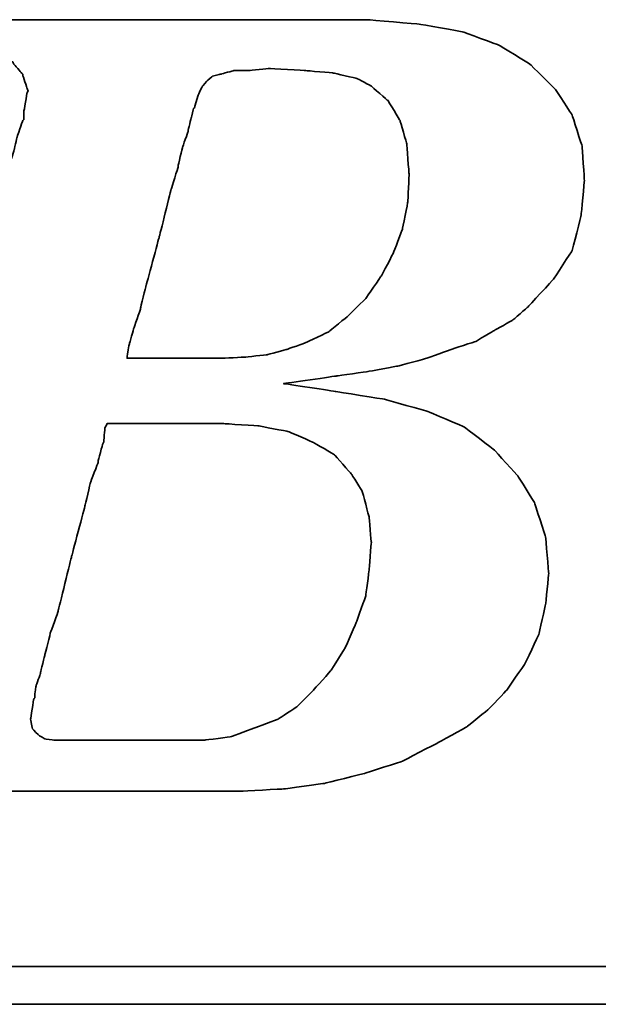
# Model space of a CAD drawing. Extents: x 64 to 344, y 92 to 268.
# Tile 30 of 48: x 263.73 to 265.86, y 185.38 to 189. Entities that reach past the tile are written whole.
import ezdxf

# ---------------------------------------------------------------- set-up
doc = ezdxf.new("R2010")
doc.units = 0
doc.header["$MEASUREMENT"] = 0
doc.layers.add('DIM', color=4, linetype='CONTINUOUS')
doc.layers.add('layer 1', color=7, linetype='CONTINUOUS')

# ---------------------------------------------------------------- blocks, each defined once
blk = doc.blocks.new('TBI MOTION logo(完整正式版)')
at = {"layer": 'layer 1', "color": 22, "lineweight": 35}
for points, knots in [([(-64.65375, -6.86375), (-64.65375, -6.86375), (-64.84375, -7.29625), (-64.84375, -7.29625), (-64.84375, -7.29625), (-64.84375, -7.29625), (-64.86875, -7.34375), (-64.86875, -7.34375), (-64.86875, -7.34375), (-64.86875, -7.34375), (-64.86875, -7.36875), (-64.86875, -7.36875), (-64.86875, -7.36875), (-64.86875, -7.36875), (-65.15375, -7.65375), (-65.15375, -7.65375), (-65.15375, -7.65375), (-65.15375, -7.65375), (-65.17875, -7.65375), (-65.17875, -7.65375), (-65.17875, -7.65375), (-65.17875, -7.65375), (-65.20375, -7.67875), (-65.20375, -7.67875), (-65.20375, -7.67875), (-65.20375, -7.67875), (-65.58875, -7.87125), (-65.58875, -7.87125), (-65.58875, -7.87125), (-65.58875, -7.87125), (-65.63375, -7.87125), (-65.63375, -7.87125), (-65.63375, -7.87125), (-65.63375, -7.87125), (-65.65875, -7.89375), (-65.65875, -7.89375), (-65.65875, -7.89375), (-65.65875, -7.89375), (-66.09375, -7.94375), (-66.09375, -7.94375), (-66.09375, -7.94375), (-66.09375, -7.94375), (-66.11375, -7.94375), (-66.11375, -7.94375), (-66.11375, -7.94375), (-66.11375, -7.94375), (-66.16375, -7.94375), (-66.16375, -7.94375), (-66.16375, -7.94375), (-66.16375, -7.94375), (-66.30875, -7.94375), (-66.30875, -7.94375), (-66.30875, -7.94375), (-66.30875, -7.94375), (-66.69375, -7.94375), (-66.69375, -7.94375), (-66.69375, -7.94375), (-66.69375, -7.94375), (-67.07375, -7.94375), (-67.07375, -7.94375), (-67.07375, -7.94375), (-67.07375, -7.94375), (-67.12375, -7.94375), (-67.12375, -7.94375), (-67.12375, -7.94375), (-67.12375, -7.94375), (-67.12375, -7.96625), (-67.12375, -7.96625), (-67.12375, -7.96625), (-67.12375, -7.96625), (-67.14875, -7.99125), (-67.14875, -7.99125), (-67.14875, -7.99125), (-67.14875, -7.99125), (-67.24375, -8.34875), (-67.24375, -8.34875), (-67.24375, -8.34875), (-67.24375, -8.34875), (-67.31375, -8.68625), (-67.31375, -8.68625), (-67.31375, -8.68625), (-67.31375, -8.68625), (-67.26875, -8.68625), (-67.26875, -8.68625), (-67.26875, -8.68625), (-67.26875, -8.68625), (-67.07375, -8.68625), (-67.07375, -8.68625), (-67.07375, -8.68625), (-67.07375, -8.68625), (-66.54875, -8.68625), (-66.54875, -8.68625), (-66.54875, -8.68625), (-66.54875, -8.68625), (-65.82625, -8.68625), (-65.82625, -8.68625), (-65.82625, -8.68625), (-65.82625, -8.68625), (-65.01375, -8.68625), (-65.01375, -8.68625), (-65.01375, -8.68625), (-65.01375, -8.68625), (-64.05375, -8.68625), (-64.05375, -8.68625), (-64.05375, -8.68625), (-64.05375, -8.68625), (-62.08375, -8.68625), (-62.08375, -8.68625), (-62.08375, -8.68625), (-62.08375, -8.68625), (-60.06875, -8.68625), (-60.06875, -8.68625), (-60.06875, -8.68625), (-60.06875, -8.68625), (-59.10875, -8.68625), (-59.10875, -8.68625), (-59.10875, -8.68625), (-59.10875, -8.68625), (-58.29375, -8.68625), (-58.29375, -8.68625), (-58.29375, -8.68625), (-58.29375, -8.68625), (-57.57375, -8.68625), (-57.57375, -8.68625), (-57.57375, -8.68625), (-57.57375, -8.68625), (-57.04875, -8.68625), (-57.04875, -8.68625), (-57.04875, -8.68625), (-57.04875, -8.68625), (-56.85375, -8.68625), (-56.85375, -8.68625), (-56.85375, -8.68625), (-56.85375, -8.68625), (-56.70875, -8.68625), (-56.70875, -8.68625), (-56.70875, -8.68625), (-56.70875, -8.68625), (-56.61375, -8.68625), (-56.61375, -8.68625), (-56.61375, -8.68625), (-56.61375, -8.68625), (-56.56875, -8.68625), (-56.56875, -8.68625), (-56.56875, -8.68625), (-56.56875, -8.68625), (-55.65375, -8.63875), (-55.65375, -8.63875), (-55.65375, -8.63875), (-55.65375, -8.63875), (-54.76875, -8.51875), (-54.76875, -8.51875), (-54.76875, -8.51875), (-54.76875, -8.51875), (-53.90375, -8.30375), (-53.90375, -8.30375), (-53.90375, -8.30375), (-53.90375, -8.30375), (-53.08875, -8.03875), (-53.08875, -8.03875), (-53.08875, -8.03875), (-53.08875, -8.03875), (-52.34375, -7.65375), (-52.34375, -7.65375), (-52.34375, -7.65375), (-52.34375, -7.65375), (-51.69875, -7.29625), (-51.69875, -7.29625), (-51.69875, -7.29625), (-51.69875, -7.29625), (-51.21875, -6.91125), (-51.21875, -6.91125), (-51.21875, -6.91125), (-51.21875, -6.91125), (-50.83375, -6.50375), (-50.83375, -6.50375), (-50.83375, -6.50375), (-50.83375, -6.50375), (-50.44875, -5.94875), (-50.44875, -5.94875), (-50.44875, -5.94875), (-50.44875, -5.94875), (-50.13875, -5.30375), (-50.13875, -5.30375), (-50.13875, -5.30375), (-50.13875, -5.30375), (-49.99375, -4.65375), (-49.99375, -4.65375), (-49.99375, -4.65375), (-49.99375, -4.65375), (-49.92375, -3.98375), (-49.92375, -3.98375), (-49.92375, -3.98375), (-49.92375, -3.98375), (-49.99375, -3.19374), (-49.99375, -3.19374), (-49.99375, -3.19374), (-49.99375, -3.19374), (-50.23374, -2.44874), (-50.23374, -2.44874), (-50.23374, -2.44874), (-50.23374, -2.44874), (-50.59375, -1.87374), (-50.59375, -1.87374), (-50.59375, -1.87374), (-50.59375, -1.87374), (-51.09875, -1.31874), (-51.09875, -1.31874), (-51.09875, -1.31874), (-51.09875, -1.31874), (-51.74375, -0.81875), (-51.74375, -0.81875), (-51.74375, -0.81875), (-51.74375, -0.81875), (-52.53875, -0.48125), (-52.53875, -0.48125), (-52.53875, -0.48125), (-52.53875, -0.48125), (-53.47375, -0.21875), (-53.47375, -0.21875), (-53.47375, -0.21875), (-53.47375, -0.21875), (-54.52875, -0.04874), (-54.52875, -0.04874), (-54.52875, -0.04874), (-54.52875, -0.04874), (-55.65375, 0.12125), (-55.65375, 0.12125), (-55.65375, 0.12125), (-55.65375, 0.12125), (-54.50375, 0.28624), (-54.50375, 0.28624), (-54.50375, 0.28624), (-54.50375, 0.28624), (-53.83375, 0.38124), (-53.83375, 0.38124), (-53.83375, 0.38124), (-53.83375, 0.38124), (-53.18375, 0.50125), (-53.18375, 0.50125), (-53.18375, 0.50125), (-53.18375, 0.50125), (-52.55875, 0.66874), (-52.55875, 0.66874), (-52.55875, 0.66874), (-52.55875, 0.66874), (-52.03375, 0.86124), (-52.03375, 0.86124), (-52.03375, 0.86124), (-52.03375, 0.86124), (-51.50374, 1.03124), (-51.50374, 1.03124), (-51.50374, 1.03124), (-51.50374, 1.03124), (-51.09875, 1.27125), (-51.09875, 1.27125), (-51.09875, 1.27125), (-51.09875, 1.27125), (-50.71375, 1.48624), (-50.71375, 1.48624), (-50.71375, 1.48624), (-50.71375, 1.48624), (-50.37625, 1.77625), (-50.37625, 1.77625), (-50.37625, 1.77625), (-50.37625, 1.77625), (-49.82375, 2.37625), (-49.82375, 2.37625), (-49.82375, 2.37625), (-49.82375, 2.37625), (-49.41875, 2.99625), (-49.41875, 2.99625), (-49.41875, 2.99625), (-49.41875, 2.99625), (-49.22375, 3.76625), (-49.22375, 3.76625), (-49.22375, 3.76625), (-49.22375, 3.76625), (-49.15375, 4.50874), (-49.15375, 4.50874), (-49.15375, 4.50874), (-49.15375, 4.50874), (-49.20375, 5.25125), (-49.20375, 5.25125), (-49.20375, 5.25125), (-49.20375, 5.25125), (-49.41875, 5.92625), (-49.41875, 5.92625), (-49.41875, 5.92625), (-49.41875, 5.92625), (-49.77875, 6.47625), (-49.77875, 6.47625), (-49.77875, 6.47625), (-49.77875, 6.47625), (-50.33125, 7.02624), (-50.33125, 7.02624), (-50.33125, 7.02624), (-50.33125, 7.02624), (-51.00125, 7.43625), (-51.00125, 7.43625), (-51.00125, 7.43625), (-51.00125, 7.43625), (-51.79375, 7.72625), (-51.79375, 7.72625), (-51.79375, 7.72625), (-51.79375, 7.72625), (-52.72875, 7.89124), (-52.72875, 7.89124), (-52.72875, 7.89124), (-52.72875, 7.89124), (-53.83375, 7.98625), (-53.83375, 7.98625), (-53.83375, 7.98625), (-53.83375, 7.98625), (-53.92875, 7.98625), (-53.92875, 7.98625), (-53.92875, 7.98625), (-53.92875, 7.98625), (-54.26375, 7.98625), (-54.26375, 7.98625), (-54.26375, 7.98625), (-54.26375, 7.98625), (-54.74375, 7.98625), (-54.74375, 7.98625), (-54.74375, 7.98625), (-54.74375, 7.98625), (-55.36875, 7.98625), (-55.36875, 7.98625), (-55.36875, 7.98625), (-55.36875, 7.98625), (-56.13375, 7.98625), (-56.13375, 7.98625), (-56.13375, 7.98625), (-56.13375, 7.98625), (-56.94875, 7.98625), (-56.94875, 7.98625), (-56.94875, 7.98625), (-56.94875, 7.98625), (-58.77625, 7.98625), (-58.77625, 7.98625), (-58.77625, 7.98625), (-58.77625, 7.98625), (-60.59875, 7.98625), (-60.59875, 7.98625), (-60.59875, 7.98625), (-60.59875, 7.98625), (-61.41375, 7.98625), (-61.41375, 7.98625), (-61.41375, 7.98625), (-61.41375, 7.98625), (-62.17875, 7.98625), (-62.17875, 7.98625), (-62.17875, 7.98625), (-62.17875, 7.98625), (-62.80375, 7.98625), (-62.80375, 7.98625), (-62.80375, 7.98625), (-62.80375, 7.98625), (-63.30625, 7.98625), (-63.30625, 7.98625), (-63.30625, 7.98625), (-63.30625, 7.98625), (-63.57375, 7.98625), (-63.57375, 7.98625), (-63.57375, 7.98625), (-63.57375, 7.98625), (-63.57375, 7.96375), (-63.57375, 7.96375), (-63.57375, 7.96375), (-63.57375, 7.96375), (-63.59875, 7.94125), (-63.59875, 7.94125), (-63.59875, 7.94125), (-63.59875, 7.94125), (-63.69375, 7.55625), (-63.69375, 7.55625), (-63.69375, 7.55625), (-63.69375, 7.55625), (-63.76375, 7.24624), (-63.76375, 7.24624), (-63.76375, 7.24624), (-63.76375, 7.24624), (-63.23875, 7.24624), (-63.23875, 7.24624), (-63.23875, 7.24624), (-63.23875, 7.24624), (-62.75875, 7.24624), (-62.75875, 7.24624), (-62.75875, 7.24624), (-62.75875, 7.24624), (-62.61125, 7.24624), (-62.61125, 7.24624), (-62.61125, 7.24624), (-62.61125, 7.24624), (-62.56625, 7.24624), (-62.56625, 7.24624), (-62.56625, 7.24624), (-62.56625, 7.24624), (-62.22875, 7.24624), (-62.22875, 7.24624), (-62.22875, 7.24624), (-62.22875, 7.24624), (-62.20375, 7.24624), (-62.20375, 7.24624), (-62.20375, 7.24624), (-62.20375, 7.24624), (-62.17875, 7.21875), (-62.17875, 7.21875), (-62.17875, 7.21875), (-62.17875, 7.21875), (-61.96375, 7.17125), (-61.96375, 7.17125), (-61.96375, 7.17125), (-61.96375, 7.17125), (-61.72375, 7.12624), (-61.72375, 7.12624), (-61.72375, 7.12624), (-61.72375, 7.12624), (-61.70375, 7.12624), (-61.70375, 7.12624), (-61.70375, 7.12624), (-61.70375, 7.12624), (-61.55875, 7.07624), (-61.55875, 7.07624), (-61.55875, 7.07624), (-61.55875, 7.07624), (-61.50875, 7.07624), (-61.50875, 7.07624), (-61.50875, 7.07624), (-61.50875, 7.07624), (-61.48375, 7.02624), (-61.48375, 7.02624), (-61.48375, 7.02624), (-61.48375, 7.02624), (-61.31875, 6.83375), (-61.31875, 6.83375), (-61.31875, 6.83375), (-61.31875, 6.83375), (-61.29375, 6.81125), (-61.29375, 6.81125), (-61.29375, 6.81125), (-61.29375, 6.81125), (-61.29375, 6.78625), (-61.29375, 6.78625), (-61.29375, 6.78625), (-61.29375, 6.78625), (-61.19875, 6.50124), (-61.19875, 6.50124), (-61.19875, 6.50124), (-61.19875, 6.50124), (-61.17375, 6.45124), (-61.17375, 6.45124), (-61.17375, 6.45124), (-61.17375, 6.45124), (-61.19875, 6.40625), (-61.19875, 6.40625), (-61.19875, 6.40625), (-61.19875, 6.40625), (-61.26875, 5.99624), (-61.26875, 5.99624), (-61.26875, 5.99624), (-61.26875, 5.99624), (-61.26875, 5.85125), (-61.26875, 5.85125), (-61.26875, 5.85125), (-61.26875, 5.85125), (-61.26875, 5.82625), (-61.26875, 5.82625), (-61.26875, 5.82625), (-61.26875, 5.82625), (-61.29375, 5.80625), (-61.29375, 5.80625), (-61.29375, 5.80625), (-61.29375, 5.80625), (-61.34125, 5.66125), (-61.34125, 5.66125), (-61.34125, 5.66125), (-61.34125, 5.66125), (-61.41375, 5.44625), (-61.41375, 5.44625), (-61.41375, 5.44625), (-61.41375, 5.44625), (-61.48375, 5.15625), (-61.48375, 5.15625), (-61.48375, 5.15625), (-61.48375, 5.15625), (-61.58375, 4.82124), (-61.58375, 4.82124), (-61.58375, 4.82124), (-61.58375, 4.82124), (-61.79875, 4.00375), (-61.79875, 4.00375), (-61.79875, 4.00375), (-61.79875, 4.00375), (-62.05875, 2.99625), (-62.05875, 2.99625), (-62.05875, 2.99625), (-62.05875, 2.99625), (-62.34875, 1.91625), (-62.34875, 1.91625), (-62.34875, 1.91625), (-62.34875, 1.91625), (-62.97375, -0.41124), (-62.97375, -0.41124), (-62.97375, -0.41124), (-62.97375, -0.41124), (-63.59875, -2.75875), (-63.59875, -2.75875), (-63.59875, -2.75875), (-63.59875, -2.75875), (-63.88375, -3.86374), (-63.88375, -3.86374), (-63.88375, -3.86374), (-63.88375, -3.86374), (-64.14875, -4.82374), (-64.14875, -4.82374), (-64.14875, -4.82374), (-64.14875, -4.82374), (-64.36375, -5.64125), (-64.36375, -5.64125), (-64.36375, -5.64125), (-64.36375, -5.64125), (-64.43625, -5.97625), (-64.43625, -5.97625), (-64.43625, -5.97625), (-64.43625, -5.97625), (-64.50875, -6.28625), (-64.50875, -6.28625), (-64.50875, -6.28625), (-64.50875, -6.28625), (-64.50875, -6.30875), (-64.50875, -6.30875), (-64.50875, -6.30875), (-64.50875, -6.30875), (-64.57875, -6.50375), (-64.57875, -6.50375), (-64.57875, -6.50375), (-64.57875, -6.50375), (-64.62875, -6.69625), (-64.62875, -6.69625), (-64.62875, -6.69625), (-64.62875, -6.69625), (-64.62875, -6.76875), (-64.62875, -6.76875), (-64.62875, -6.76875), (-64.62875, -6.76875), (-64.62875, -6.81375), (-64.62875, -6.81375), (-64.62875, -6.81375), (-64.62875, -6.81375), (-64.62875, -6.83875), (-64.62875, -6.83875), (-64.62875, -6.83875), (-64.62875, -6.83875), (-64.65375, -6.86375), (-64.65375, -6.86375)], [0, 0, 0, 0, 0.00719424, 0.00719424, 0.00719424, 0.00719425, 0.01438849, 0.01438849, 0.01438849, 0.0143885, 0.02158273, 0.02158273, 0.02158273, 0.02158274, 0.02877698, 0.02877698, 0.02877698, 0.02877699, 0.03597122, 0.03597122, 0.03597122, 0.03597123, 0.04316547, 0.04316547, 0.04316547, 0.04316548, 0.05035971, 0.05035971, 0.05035971, 0.05035972, 0.05755396, 0.05755396, 0.05755396, 0.05755397, 0.0647482, 0.0647482, 0.0647482, 0.06474821, 0.07194245, 0.07194245, 0.07194245, 0.07194246, 0.07913669, 0.07913669, 0.07913669, 0.0791367, 0.08633094, 0.08633094, 0.08633094, 0.08633095, 0.09352518, 0.09352518, 0.09352518, 0.09352519, 0.10071942, 0.10071942, 0.10071942, 0.10071943, 0.10791367, 0.10791367, 0.10791367, 0.10791368, 0.11510791, 0.11510791, 0.11510791, 0.11510792, 0.12230216, 0.12230216, 0.12230216, 0.12230217, 0.1294964, 0.1294964, 0.1294964, 0.12949641, 0.13669065, 0.13669065, 0.13669065, 0.13669066, 0.14388489, 0.14388489, 0.14388489, 0.1438849, 0.15107914, 0.15107914, 0.15107914, 0.15107915, 0.15827338, 0.15827338, 0.15827338, 0.15827339, 0.16546763, 0.16546763, 0.16546763, 0.16546764, 0.17266187, 0.17266187, 0.17266187, 0.17266188, 0.17985612, 0.17985612, 0.17985612, 0.17985613, 0.18705036, 0.18705036, 0.18705036, 0.18705037, 0.1942446, 0.1942446, 0.1942446, 0.19424461, 0.20143885, 0.20143885, 0.20143885, 0.20143886, 0.20863309, 0.20863309, 0.20863309, 0.2086331, 0.21582734, 0.21582734, 0.21582734, 0.21582735, 0.22302158, 0.22302158, 0.22302158, 0.22302159, 0.23021583, 0.23021583, 0.23021583, 0.23021584, 0.23741007, 0.23741007, 0.23741007, 0.23741008, 0.24460432, 0.24460432, 0.24460432, 0.24460433, 0.25179856, 0.25179856, 0.25179856, 0.25179857, 0.25899281, 0.25899281, 0.25899281, 0.25899282, 0.26618705, 0.26618705, 0.26618705, 0.26618706, 0.27338129, 0.27338129, 0.27338129, 0.2733813, 0.28057554, 0.28057554, 0.28057554, 0.28057555, 0.28776978, 0.28776978, 0.28776978, 0.28776979, 0.29496403, 0.29496403, 0.29496403, 0.29496404, 0.30215827, 0.30215827, 0.30215827, 0.30215828, 0.30935252, 0.30935252, 0.30935252, 0.30935253, 0.31654676, 0.31654676, 0.31654676, 0.31654677, 0.32374101, 0.32374101, 0.32374101, 0.32374102, 0.33093525, 0.33093525, 0.33093525, 0.33093526, 0.3381295, 0.3381295, 0.3381295, 0.33812951, 0.34532374, 0.34532374, 0.34532374, 0.34532375, 0.35251799, 0.35251799, 0.35251799, 0.352518, 0.35971223, 0.35971223, 0.35971223, 0.35971224, 0.36690647, 0.36690647, 0.36690647, 0.36690648, 0.37410072, 0.37410072, 0.37410072, 0.37410073, 0.38129496, 0.38129496, 0.38129496, 0.38129497, 0.38848921, 0.38848921, 0.38848921, 0.38848922, 0.39568345, 0.39568345, 0.39568345, 0.39568346, 0.4028777, 0.4028777, 0.4028777, 0.40287771, 0.41007194, 0.41007194, 0.41007194, 0.41007195, 0.41726619, 0.41726619, 0.41726619, 0.4172662, 0.42446043, 0.42446043, 0.42446043, 0.42446044, 0.43165468, 0.43165468, 0.43165468, 0.43165469, 0.43884892, 0.43884892, 0.43884892, 0.43884893, 0.44604317, 0.44604317, 0.44604317, 0.44604318, 0.45323741, 0.45323741, 0.45323741, 0.45323742, 0.46043165, 0.46043165, 0.46043165, 0.46043166, 0.4676259, 0.4676259, 0.4676259, 0.46762591, 0.47482014, 0.47482014, 0.47482014, 0.47482015, 0.48201439, 0.48201439, 0.48201439, 0.4820144, 0.48920863, 0.48920863, 0.48920863, 0.48920864, 0.49640288, 0.49640288, 0.49640288, 0.49640289, 0.50359712, 0.50359712, 0.50359712, 0.50359713, 0.51079137, 0.51079137, 0.51079137, 0.51079138, 0.51798561, 0.51798561, 0.51798561, 0.51798562, 0.52517986, 0.52517986, 0.52517986, 0.52517987, 0.5323741, 0.5323741, 0.5323741, 0.53237411, 0.53956835, 0.53956835, 0.53956835, 0.53956836, 0.54676259, 0.54676259, 0.54676259, 0.5467626, 0.55395683, 0.55395683, 0.55395683, 0.55395684, 0.56115108, 0.56115108, 0.56115108, 0.56115109, 0.56834532, 0.56834532, 0.56834532, 0.56834533, 0.57553957, 0.57553957, 0.57553957, 0.57553958, 0.58273381, 0.58273381, 0.58273381, 0.58273382, 0.58992806, 0.58992806, 0.58992806, 0.58992807, 0.5971223, 0.5971223, 0.5971223, 0.59712231, 0.60431655, 0.60431655, 0.60431655, 0.60431656, 0.61151079, 0.61151079, 0.61151079, 0.6115108, 0.61870504, 0.61870504, 0.61870504, 0.61870505, 0.62589928, 0.62589928, 0.62589928, 0.62589929, 0.63309353, 0.63309353, 0.63309353, 0.63309354, 0.64028777, 0.64028777, 0.64028777, 0.64028778, 0.64748201, 0.64748201, 0.64748201, 0.64748202, 0.65467626, 0.65467626, 0.65467626, 0.65467627, 0.6618705, 0.6618705, 0.6618705, 0.66187051, 0.66906475, 0.66906475, 0.66906475, 0.66906476, 0.67625899, 0.67625899, 0.67625899, 0.676259, 0.68345324, 0.68345324, 0.68345324, 0.68345325, 0.69064748, 0.69064748, 0.69064748, 0.69064749, 0.69784173, 0.69784173, 0.69784173, 0.69784174, 0.70503597, 0.70503597, 0.70503597, 0.70503598, 0.71223022, 0.71223022, 0.71223022, 0.71223023, 0.71942446, 0.71942446, 0.71942446, 0.71942447, 0.72661871, 0.72661871, 0.72661871, 0.72661872, 0.73381295, 0.73381295, 0.73381295, 0.73381296, 0.74100719, 0.74100719, 0.74100719, 0.7410072, 0.74820144, 0.74820144, 0.74820144, 0.74820145, 0.75539568, 0.75539568, 0.75539568, 0.75539569, 0.76258993, 0.76258993, 0.76258993, 0.76258994, 0.76978417, 0.76978417, 0.76978417, 0.76978418, 0.77697842, 0.77697842, 0.77697842, 0.77697843, 0.78417266, 0.78417266, 0.78417266, 0.78417267, 0.79136691, 0.79136691, 0.79136691, 0.79136692, 0.79856115, 0.79856115, 0.79856115, 0.79856116, 0.8057554, 0.8057554, 0.8057554, 0.80575541, 0.81294964, 0.81294964, 0.81294964, 0.81294965, 0.82014388, 0.82014388, 0.82014388, 0.82014389, 0.82733813, 0.82733813, 0.82733813, 0.82733814, 0.83453237, 0.83453237, 0.83453237, 0.83453238, 0.84172662, 0.84172662, 0.84172662, 0.84172663, 0.84892086, 0.84892086, 0.84892086, 0.84892087, 0.85611511, 0.85611511, 0.85611511, 0.85611512, 0.86330935, 0.86330935, 0.86330935, 0.86330936, 0.8705036, 0.8705036, 0.8705036, 0.87050361, 0.87769784, 0.87769784, 0.87769784, 0.87769785, 0.88489209, 0.88489209, 0.88489209, 0.8848921, 0.89208633, 0.89208633, 0.89208633, 0.89208634, 0.89928058, 0.89928058, 0.89928058, 0.89928059, 0.90647482, 0.90647482, 0.90647482, 0.90647483, 0.91366906, 0.91366906, 0.91366906, 0.91366907, 0.92086331, 0.92086331, 0.92086331, 0.92086332, 0.92805755, 0.92805755, 0.92805755, 0.92805756, 0.9352518, 0.9352518, 0.9352518, 0.93525181, 0.94244604, 0.94244604, 0.94244604, 0.94244605, 0.94964029, 0.94964029, 0.94964029, 0.9496403, 0.95683453, 0.95683453, 0.95683453, 0.95683454, 0.96402878, 0.96402878, 0.96402878, 0.96402879, 0.97122302, 0.97122302, 0.97122302, 0.97122303, 0.97841727, 0.97841727, 0.97841727, 0.97841728, 0.98561151, 0.98561151, 0.98561151, 0.98561152, 0.99280576, 0.99280576, 0.99280576, 0.99280577, 1, 1, 1, 1]), ([(-57.50375, 6.35625), (-57.50375, 6.35625), (-57.57375, 6.11625), (-57.57375, 6.11625), (-57.57375, 6.11625), (-57.57375, 6.11625), (-57.57375, 6.09125), (-57.57375, 6.09125), (-57.57375, 6.09125), (-57.57375, 6.09125), (-57.59875, 6.06625), (-57.59875, 6.06625), (-57.59875, 6.06625), (-57.59875, 6.06625), (-57.64875, 5.87625), (-57.64875, 5.87625), (-57.64875, 5.87625), (-57.64875, 5.87625), (-57.71875, 5.58875), (-57.71875, 5.58875), (-57.71875, 5.58875), (-57.71875, 5.58875), (-57.71875, 5.56625), (-57.71875, 5.56625), (-57.71875, 5.56625), (-57.71875, 5.56625), (-57.83875, 5.23125), (-57.83875, 5.23125), (-57.83875, 5.23125), (-57.83875, 5.23125), (-57.93625, 4.82124), (-57.93625, 4.82124), (-57.93625, 4.82124), (-57.93625, 4.82124), (-57.93625, 4.79624), (-57.93625, 4.79624), (-57.93625, 4.79624), (-57.93625, 4.79624), (-58.07875, 4.34125), (-58.07875, 4.34125), (-58.07875, 4.34125), (-58.07875, 4.34125), (-58.34375, 3.28625), (-58.34375, 3.28625), (-58.34375, 3.28625), (-58.34375, 3.28625), (-58.62875, 2.23124), (-58.62875, 2.23124), (-58.62875, 2.23124), (-58.62875, 2.23124), (-58.74875, 1.75125), (-58.74875, 1.75125), (-58.74875, 1.75125), (-58.74875, 1.75125), (-58.74875, 1.72625), (-58.74875, 1.72625), (-58.74875, 1.72625), (-58.74875, 1.72625), (-58.89375, 1.31625), (-58.89375, 1.31625), (-58.89375, 1.31625), (-58.89375, 1.31625), (-58.98875, 0.98124), (-58.98875, 0.98124), (-58.98875, 0.98124), (-58.98875, 0.98124), (-59.03875, 0.71625), (-59.03875, 0.71625), (-59.03875, 0.71625), (-59.03875, 0.71625), (-59.03875, 0.66874), (-59.03875, 0.66874), (-59.03875, 0.66874), (-59.03875, 0.66874), (-58.91875, 0.66874), (-58.91875, 0.66874), (-58.91875, 0.66874), (-58.91875, 0.66874), (-58.53375, 0.66874), (-58.53375, 0.66874), (-58.53375, 0.66874), (-58.53375, 0.66874), (-58.10375, 0.66874), (-58.10375, 0.66874), (-58.10375, 0.66874), (-58.10375, 0.66874), (-57.66875, 0.66874), (-57.66875, 0.66874), (-57.66875, 0.66874), (-57.66875, 0.66874), (-57.33375, 0.66874), (-57.33375, 0.66874), (-57.33375, 0.66874), (-57.33375, 0.66874), (-57.09375, 0.66874), (-57.09375, 0.66874), (-57.09375, 0.66874), (-57.09375, 0.66874), (-56.99875, 0.66874), (-56.99875, 0.66874), (-56.99875, 0.66874), (-56.99875, 0.66874), (-56.49375, 0.69374), (-56.49375, 0.69374), (-56.49375, 0.69374), (-56.49375, 0.69374), (-56.01375, 0.74374), (-56.01375, 0.74374), (-56.01375, 0.74374), (-56.01375, 0.74374), (-55.58375, 0.86124), (-55.58375, 0.86124), (-55.58375, 0.86124), (-55.58375, 0.86124), (-55.17375, 1.00624), (-55.17375, 1.00624), (-55.17375, 1.00624), (-55.17375, 1.00624), (-54.67375, 1.24625), (-54.67375, 1.24625), (-54.67375, 1.24625), (-54.67375, 1.24625), (-54.26375, 1.58124), (-54.26375, 1.58124), (-54.26375, 1.58124), (-54.26375, 1.58124), (-53.87875, 1.96374), (-53.87875, 1.96374), (-53.87875, 1.96374), (-53.87875, 1.96374), (-53.54375, 2.44625), (-53.54375, 2.44625), (-53.54375, 2.44625), (-53.54375, 2.44625), (-53.27875, 2.95125), (-53.27875, 2.95125), (-53.27875, 2.95125), (-53.27875, 2.95125), (-53.08875, 3.45124), (-53.08875, 3.45124), (-53.08875, 3.45124), (-53.08875, 3.45124), (-52.96875, 4.05124), (-52.96875, 4.05124), (-52.96875, 4.05124), (-52.96875, 4.05124), (-52.94375, 4.65125), (-52.94375, 4.65125), (-52.94375, 4.65125), (-52.94375, 4.65125), (-52.99375, 5.30125), (-52.99375, 5.30125), (-52.99375, 5.30125), (-52.99375, 5.30125), (-53.13875, 5.80625), (-53.13875, 5.80625), (-53.13875, 5.80625), (-53.13875, 5.80625), (-53.39875, 6.23625), (-53.39875, 6.23625), (-53.39875, 6.23625), (-53.39875, 6.23625), (-53.75875, 6.54875), (-53.75875, 6.54875), (-53.75875, 6.54875), (-53.75875, 6.54875), (-54.07375, 6.71625), (-54.07375, 6.71625), (-54.07375, 6.71625), (-54.07375, 6.71625), (-54.57375, 6.83375), (-54.57375, 6.83375), (-54.57375, 6.83375), (-54.57375, 6.83375), (-55.17375, 6.88625), (-55.17375, 6.88625), (-55.17375, 6.88625), (-55.17375, 6.88625), (-55.96875, 6.93125), (-55.96875, 6.93125), (-55.96875, 6.93125), (-55.96875, 6.93125), (-56.39875, 6.88625), (-56.39875, 6.88625), (-56.39875, 6.88625), (-56.39875, 6.88625), (-56.42125, 6.88625), (-56.42125, 6.88625), (-56.42125, 6.88625), (-56.42125, 6.88625), (-56.73375, 6.88625), (-56.73375, 6.88625), (-56.73375, 6.88625), (-56.73375, 6.88625), (-56.99875, 6.81125), (-56.99875, 6.81125), (-56.99875, 6.81125), (-56.99875, 6.81125), (-57.02375, 6.81125), (-57.02375, 6.81125), (-57.02375, 6.81125), (-57.02375, 6.81125), (-57.18875, 6.76625), (-57.18875, 6.76625), (-57.18875, 6.76625), (-57.18875, 6.76625), (-57.30875, 6.66625), (-57.30875, 6.66625), (-57.30875, 6.66625), (-57.30875, 6.66625), (-57.40875, 6.54875), (-57.40875, 6.54875), (-57.40875, 6.54875), (-57.40875, 6.54875), (-57.50375, 6.35625), (-57.50375, 6.35625)], [0, 0, 0, 0, 0.01851852, 0.01851852, 0.01851852, 0.01851853, 0.03703704, 0.03703704, 0.03703704, 0.03703705, 0.05555556, 0.05555556, 0.05555556, 0.05555557, 0.07407407, 0.07407407, 0.07407407, 0.07407408, 0.09259259, 0.09259259, 0.09259259, 0.0925926, 0.11111111, 0.11111111, 0.11111111, 0.11111112, 0.12962963, 0.12962963, 0.12962963, 0.12962964, 0.14814815, 0.14814815, 0.14814815, 0.14814816, 0.16666667, 0.16666667, 0.16666667, 0.16666668, 0.18518519, 0.18518519, 0.18518519, 0.1851852, 0.2037037, 0.2037037, 0.2037037, 0.20370371, 0.22222222, 0.22222222, 0.22222222, 0.22222223, 0.24074074, 0.24074074, 0.24074074, 0.24074075, 0.25925926, 0.25925926, 0.25925926, 0.25925927, 0.27777778, 0.27777778, 0.27777778, 0.27777779, 0.2962963, 0.2962963, 0.2962963, 0.29629631, 0.31481481, 0.31481481, 0.31481481, 0.31481482, 0.33333333, 0.33333333, 0.33333333, 0.33333334, 0.35185185, 0.35185185, 0.35185185, 0.35185186, 0.37037037, 0.37037037, 0.37037037, 0.37037038, 0.38888889, 0.38888889, 0.38888889, 0.3888889, 0.40740741, 0.40740741, 0.40740741, 0.40740742, 0.42592593, 0.42592593, 0.42592593, 0.42592594, 0.44444444, 0.44444444, 0.44444444, 0.44444445, 0.46296296, 0.46296296, 0.46296296, 0.46296297, 0.48148148, 0.48148148, 0.48148148, 0.48148149, 0.5, 0.5, 0.5, 0.50000001, 0.51851852, 0.51851852, 0.51851852, 0.51851853, 0.53703704, 0.53703704, 0.53703704, 0.53703705, 0.55555556, 0.55555556, 0.55555556, 0.55555557, 0.57407407, 0.57407407, 0.57407407, 0.57407408, 0.59259259, 0.59259259, 0.59259259, 0.5925926, 0.61111111, 0.61111111, 0.61111111, 0.61111112, 0.62962963, 0.62962963, 0.62962963, 0.62962964, 0.64814815, 0.64814815, 0.64814815, 0.64814816, 0.66666667, 0.66666667, 0.66666667, 0.66666668, 0.68518519, 0.68518519, 0.68518519, 0.6851852, 0.7037037, 0.7037037, 0.7037037, 0.70370371, 0.72222222, 0.72222222, 0.72222222, 0.72222223, 0.74074074, 0.74074074, 0.74074074, 0.74074075, 0.75925926, 0.75925926, 0.75925926, 0.75925927, 0.77777778, 0.77777778, 0.77777778, 0.77777779, 0.7962963, 0.7962963, 0.7962963, 0.79629631, 0.81481481, 0.81481481, 0.81481481, 0.81481482, 0.83333333, 0.83333333, 0.83333333, 0.83333334, 0.85185185, 0.85185185, 0.85185185, 0.85185186, 0.87037037, 0.87037037, 0.87037037, 0.87037038, 0.88888889, 0.88888889, 0.88888889, 0.8888889, 0.90740741, 0.90740741, 0.90740741, 0.90740742, 0.92592593, 0.92592593, 0.92592593, 0.92592594, 0.94444444, 0.94444444, 0.94444444, 0.94444445, 0.96296296, 0.96296296, 0.96296296, 0.96296297, 0.98148148, 0.98148148, 0.98148148, 0.98148149, 1, 1, 1, 1]), ([(-61.03125, -6.57375), (-61.03125, -6.57375), (-61.03125, -6.67125), (-61.03125, -6.67125), (-61.03125, -6.67125), (-61.03125, -6.67125), (-61.05375, -6.69625), (-61.05375, -6.69625), (-61.05375, -6.69625), (-61.05375, -6.69625), (-61.12375, -7.12875), (-61.12375, -7.12875), (-61.12375, -7.12875), (-61.12375, -7.12875), (-61.07875, -7.34375), (-61.07875, -7.34375), (-61.07875, -7.34375), (-61.07875, -7.34375), (-60.93375, -7.48875), (-60.93375, -7.48875), (-60.93375, -7.48875), (-60.93375, -7.48875), (-60.81375, -7.55625), (-60.81375, -7.55625), (-60.81375, -7.55625), (-60.81375, -7.55625), (-60.62375, -7.58375), (-60.62375, -7.58375), (-60.62375, -7.58375), (-60.62375, -7.58375), (-60.30875, -7.58375), (-60.30875, -7.58375), (-60.30875, -7.58375), (-60.30875, -7.58375), (-59.97375, -7.58375), (-59.97375, -7.58375), (-59.97375, -7.58375), (-59.97375, -7.58375), (-59.87875, -7.58375), (-59.87875, -7.58375), (-59.87875, -7.58375), (-59.87875, -7.58375), (-59.63625, -7.58375), (-59.63625, -7.58375), (-59.63625, -7.58375), (-59.63625, -7.58375), (-58.96875, -7.58375), (-58.96875, -7.58375), (-58.96875, -7.58375), (-58.96875, -7.58375), (-58.29375, -7.58375), (-58.29375, -7.58375), (-58.29375, -7.58375), (-58.29375, -7.58375), (-58.05375, -7.58375), (-58.05375, -7.58375), (-58.05375, -7.58375), (-58.05375, -7.58375), (-57.98375, -7.58375), (-57.98375, -7.58375), (-57.98375, -7.58375), (-57.98375, -7.58375), (-57.35875, -7.58375), (-57.35875, -7.58375), (-57.35875, -7.58375), (-57.35875, -7.58375), (-56.78375, -7.50875), (-56.78375, -7.50875), (-56.78375, -7.50875), (-56.78375, -7.50875), (-56.27875, -7.31875), (-56.27875, -7.31875), (-56.27875, -7.31875), (-56.27875, -7.31875), (-55.77375, -7.12875), (-55.77375, -7.12875), (-55.77375, -7.12875), (-55.77375, -7.12875), (-55.36875, -6.86375), (-55.36875, -6.86375), (-55.36875, -6.86375), (-55.36875, -6.86375), (-55.00875, -6.50375), (-55.00875, -6.50375), (-55.00875, -6.50375), (-55.00875, -6.50375), (-54.62375, -6.06875), (-54.62375, -6.06875), (-54.62375, -6.06875), (-54.62375, -6.06875), (-54.31375, -5.56875), (-54.31375, -5.56875), (-54.31375, -5.56875), (-54.31375, -5.56875), (-54.07375, -5.01625), (-54.07375, -5.01625), (-54.07375, -5.01625), (-54.07375, -5.01625), (-53.87875, -4.46374), (-53.87875, -4.46374), (-53.87875, -4.46374), (-53.87875, -4.46374), (-53.80875, -3.91375), (-53.80875, -3.91375), (-53.80875, -3.91375), (-53.80875, -3.91375), (-53.75875, -3.31375), (-53.75875, -3.31375), (-53.75875, -3.31375), (-53.75875, -3.31375), (-53.80875, -2.75875), (-53.80875, -2.75875), (-53.80875, -2.75875), (-53.80875, -2.75875), (-53.95375, -2.20875), (-53.95375, -2.20875), (-53.95375, -2.20875), (-53.95375, -2.20875), (-54.19375, -1.82625), (-54.19375, -1.82625), (-54.19375, -1.82625), (-54.19375, -1.82625), (-54.55375, -1.41875), (-54.55375, -1.41875), (-54.55375, -1.41875), (-54.55375, -1.41875), (-55.00875, -1.15125), (-55.00875, -1.15125), (-55.00875, -1.15125), (-55.00875, -1.15125), (-55.56125, -0.91375), (-55.56125, -0.91375), (-55.56125, -0.91375), (-55.56125, -0.91375), (-56.18125, -0.79375), (-56.18125, -0.79375), (-56.18125, -0.79375), (-56.18125, -0.79375), (-56.94875, -0.74374), (-56.94875, -0.74374), (-56.94875, -0.74374), (-56.94875, -0.74374), (-56.99875, -0.74374), (-56.99875, -0.74374), (-56.99875, -0.74374), (-56.99875, -0.74374), (-57.09375, -0.74374), (-57.09375, -0.74374), (-57.09375, -0.74374), (-57.09375, -0.74374), (-57.38375, -0.74374), (-57.38375, -0.74374), (-57.38375, -0.74374), (-57.38375, -0.74374), (-57.76875, -0.74374), (-57.76875, -0.74374), (-57.76875, -0.74374), (-57.76875, -0.74374), (-58.24625, -0.74374), (-58.24625, -0.74374), (-58.24625, -0.74374), (-58.24625, -0.74374), (-58.72875, -0.74374), (-58.72875, -0.74374), (-58.72875, -0.74374), (-58.72875, -0.74374), (-59.20875, -0.74374), (-59.20875, -0.74374), (-59.20875, -0.74374), (-59.20875, -0.74374), (-59.46875, -0.74374), (-59.46875, -0.74374), (-59.46875, -0.74374), (-59.46875, -0.74374), (-59.51625, -0.83875), (-59.51625, -0.83875), (-59.51625, -0.83875), (-59.51625, -0.83875), (-59.54375, -1.15125), (-59.54375, -1.15125), (-59.54375, -1.15125), (-59.54375, -1.15125), (-59.56375, -1.17874), (-59.56375, -1.17874), (-59.56375, -1.17874), (-59.56375, -1.17874), (-59.66375, -1.55875), (-59.66375, -1.55875), (-59.66375, -1.55875), (-59.66375, -1.55875), (-59.66375, -1.58375), (-59.66375, -1.58375), (-59.66375, -1.58375), (-59.66375, -1.58375), (-59.82875, -2.01874), (-59.82875, -2.01874), (-59.82875, -2.01874), (-59.82875, -2.01874), (-59.94875, -2.52125), (-59.94875, -2.52125), (-59.94875, -2.52125), (-59.94875, -2.52125), (-60.23875, -3.62375), (-60.23875, -3.62375), (-60.23875, -3.62375), (-60.23875, -3.62375), (-60.52375, -4.77624), (-60.52375, -4.77624), (-60.52375, -4.77624), (-60.52375, -4.77624), (-60.52375, -4.79874), (-60.52375, -4.79874), (-60.52375, -4.79874), (-60.52375, -4.79874), (-60.69125, -5.25375), (-60.69125, -5.25375), (-60.69125, -5.25375), (-60.69125, -5.25375), (-60.81375, -5.73625), (-60.81375, -5.73625), (-60.81375, -5.73625), (-60.81375, -5.73625), (-60.90875, -6.11875), (-60.90875, -6.11875), (-60.90875, -6.11875), (-60.90875, -6.11875), (-60.90875, -6.14375), (-60.90875, -6.14375), (-60.90875, -6.14375), (-60.90875, -6.14375), (-61.00375, -6.40875), (-61.00375, -6.40875), (-61.00375, -6.40875), (-61.00375, -6.40875), (-61.03125, -6.57375), (-61.03125, -6.57375)], [0, 0, 0, 0, 0.01694915, 0.01694915, 0.01694915, 0.01694916, 0.03389831, 0.03389831, 0.03389831, 0.03389832, 0.05084746, 0.05084746, 0.05084746, 0.05084747, 0.06779661, 0.06779661, 0.06779661, 0.06779662, 0.08474576, 0.08474576, 0.08474576, 0.08474577, 0.10169492, 0.10169492, 0.10169492, 0.10169493, 0.11864407, 0.11864407, 0.11864407, 0.11864408, 0.13559322, 0.13559322, 0.13559322, 0.13559323, 0.15254237, 0.15254237, 0.15254237, 0.15254238, 0.16949153, 0.16949153, 0.16949153, 0.16949154, 0.18644068, 0.18644068, 0.18644068, 0.18644069, 0.20338983, 0.20338983, 0.20338983, 0.20338984, 0.22033898, 0.22033898, 0.22033898, 0.22033899, 0.23728814, 0.23728814, 0.23728814, 0.23728815, 0.25423729, 0.25423729, 0.25423729, 0.2542373, 0.27118644, 0.27118644, 0.27118644, 0.27118645, 0.28813559, 0.28813559, 0.28813559, 0.2881356, 0.30508475, 0.30508475, 0.30508475, 0.30508476, 0.3220339, 0.3220339, 0.3220339, 0.32203391, 0.33898305, 0.33898305, 0.33898305, 0.33898306, 0.3559322, 0.3559322, 0.3559322, 0.35593221, 0.37288136, 0.37288136, 0.37288136, 0.37288137, 0.38983051, 0.38983051, 0.38983051, 0.38983052, 0.40677966, 0.40677966, 0.40677966, 0.40677967, 0.42372881, 0.42372881, 0.42372881, 0.42372882, 0.44067797, 0.44067797, 0.44067797, 0.44067798, 0.45762712, 0.45762712, 0.45762712, 0.45762713, 0.47457627, 0.47457627, 0.47457627, 0.47457628, 0.49152542, 0.49152542, 0.49152542, 0.49152543, 0.50847458, 0.50847458, 0.50847458, 0.50847459, 0.52542373, 0.52542373, 0.52542373, 0.52542374, 0.54237288, 0.54237288, 0.54237288, 0.54237289, 0.55932203, 0.55932203, 0.55932203, 0.55932204, 0.57627119, 0.57627119, 0.57627119, 0.5762712, 0.59322034, 0.59322034, 0.59322034, 0.59322035, 0.61016949, 0.61016949, 0.61016949, 0.6101695, 0.62711864, 0.62711864, 0.62711864, 0.62711865, 0.6440678, 0.6440678, 0.6440678, 0.64406781, 0.66101695, 0.66101695, 0.66101695, 0.66101696, 0.6779661, 0.6779661, 0.6779661, 0.67796611, 0.69491525, 0.69491525, 0.69491525, 0.69491526, 0.71186441, 0.71186441, 0.71186441, 0.71186442, 0.72881356, 0.72881356, 0.72881356, 0.72881357, 0.74576271, 0.74576271, 0.74576271, 0.74576272, 0.76271186, 0.76271186, 0.76271186, 0.76271187, 0.77966102, 0.77966102, 0.77966102, 0.77966103, 0.79661017, 0.79661017, 0.79661017, 0.79661018, 0.81355932, 0.81355932, 0.81355932, 0.81355933, 0.83050847, 0.83050847, 0.83050847, 0.83050848, 0.84745763, 0.84745763, 0.84745763, 0.84745764, 0.86440678, 0.86440678, 0.86440678, 0.86440679, 0.88135593, 0.88135593, 0.88135593, 0.88135594, 0.89830508, 0.89830508, 0.89830508, 0.89830509, 0.91525424, 0.91525424, 0.91525424, 0.91525425, 0.93220339, 0.93220339, 0.93220339, 0.9322034, 0.94915254, 0.94915254, 0.94915254, 0.94915255, 0.96610169, 0.96610169, 0.96610169, 0.9661017, 0.98305085, 0.98305085, 0.98305085, 0.98305086, 1, 1, 1, 1]), ([(75.90875, -9.47875), (75.90875, -9.47875), (75.90875, -12.28625), (75.90875, -12.28625), (75.90875, -12.28625), (75.90875, -12.28625), (75.90875, -12.47875), (75.90875, -12.47875), (75.90875, -12.47875), (75.90875, -12.47875), (75.71625, -12.47875), (75.71625, -12.47875), (75.71625, -12.47875), (75.71625, -12.47875), (-88.32875, -12.47875), (-88.32875, -12.47875), (-88.32875, -12.47875), (-88.32875, -12.47875), (-88.32875, -13.29375), (-88.32875, -13.29375), (-88.32875, -13.29375), (-88.32875, -13.29375), (82.89125, -13.29375), (82.89125, -13.29375), (82.89125, -13.29375), (82.89125, -13.29375), (75.90875, -9.47875), (75.90875, -9.47875)], [0, 0, 0, 0, 0.14285714, 0.14285714, 0.14285714, 0.14285715, 0.28571429, 0.28571429, 0.28571429, 0.2857143, 0.42857143, 0.42857143, 0.42857143, 0.42857144, 0.57142857, 0.57142857, 0.57142857, 0.57142858, 0.71428571, 0.71428571, 0.71428571, 0.71428572, 0.85714286, 0.85714286, 0.85714286, 0.85714287, 1, 1, 1, 1])]:
    blk.add_open_spline(points, degree=3, knots=knots, dxfattribs=at)

msp = doc.modelspace()

# ---------------------------------------------------------------- block references
at = {"layer": 'DIM', "color": 0, "xscale": 0.1702727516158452, "yscale": 0.1702727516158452, "zscale": 0.1702727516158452}
msp.add_blockref('TBI MOTION logo(完整正式版)', (274.1808, 187.6419), dxfattribs=at)

doc.saveas('drawing.dxf')
